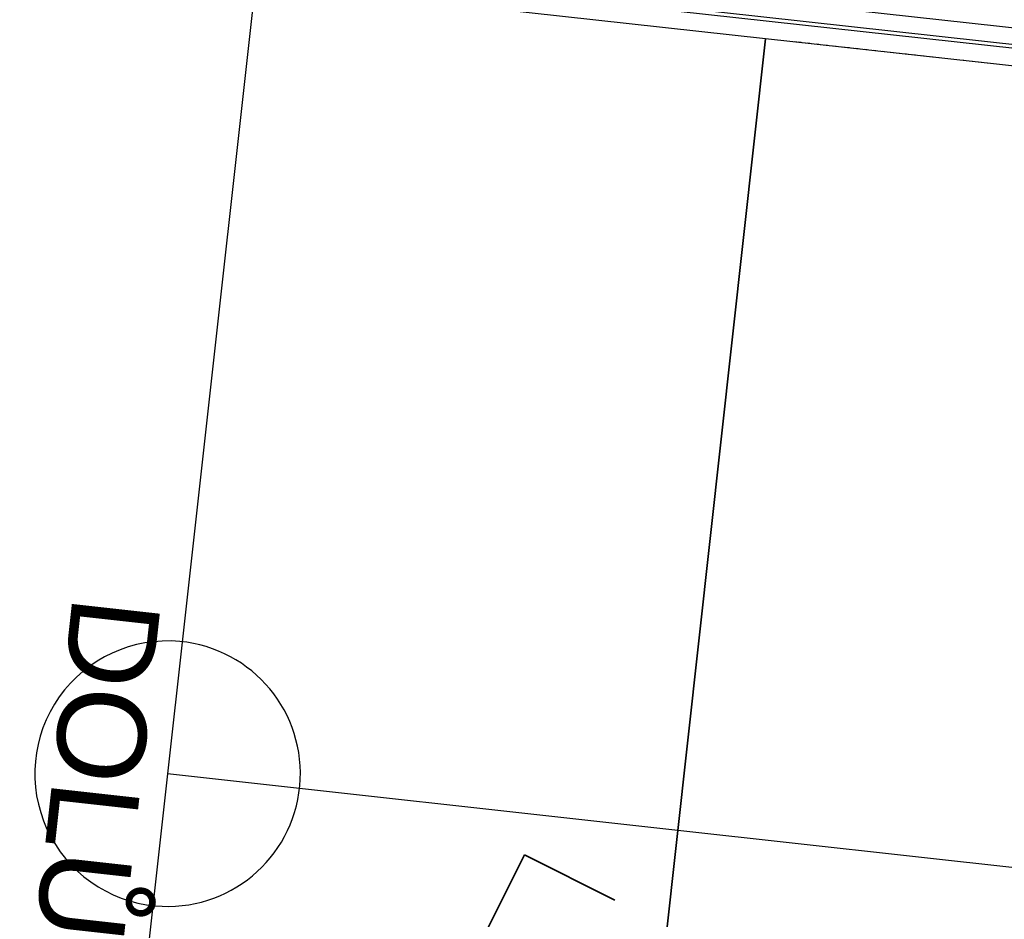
# Model space of a CAD drawing. Header units: millimetres. Extents: x -28761 to 4793, y -4271 to 20239.
# Tile 132 of 256: x -17088 to -16532, y 10221 to 10729. Entities that reach past the tile are written whole.
import ezdxf

# ---------------------------------------------------------------- set-up
doc = ezdxf.new("R2010")
doc.units = ezdxf.units.MM
doc.header["$MEASUREMENT"] = 0
doc.linetypes.add('Wipeout_Contour', pattern=[1000, 0, -1000])
doc.linetypes.add('Čárkovaná S', pattern=[2.5, 1.5, -1])
for name, color, linetype in [('5._POHLED ZÁPADNÍ_1_Interiér - schodiště', 7, 'Continuous'), ('5._POHLED ZÁPADNÍ_1_Nové_Interiér - schodiště', 7, 'Continuous'), ('5._POHLED ZÁPADNÍ_1_Nové_Konstrukce - nenosné', 7, 'Continuous'), ('5._POHLED ZÁPADNÍ_1_Nové_Výplně - Povrchové', 7, 'Continuous'), ('5._POHLED ZÁPADNÍ_1_TZB - elektroinstalace', 7, 'Continuous')]:
    doc.layers.add(name, color=color, linetype=linetype)
doc.styles.add('GENEROVANÝ_STYL_1', font='txt')

msp = doc.modelspace()

# ---------------------------------------------------------------- linework, layer by layer
at = {"layer": '5._POHLED ZÁPADNÍ_1_Nové_Interiér - schodiště', "color": 1, "linetype": 'Continuous', "lineweight": 25}
for p, q in [((-14359.88, 10474.44), (-16953.99, 10762.05)), ((-16955.31, 10750.13), (-14361.21, 10462.51))]:
    msp.add_line(p, q, dxfattribs=at)
at = {"layer": '5._POHLED ZÁPADNÍ_1_Nové_Interiér - schodiště', "color": 1, "linetype": 'Čárkovaná S', "lineweight": 25, "flags": 128}
msp.add_lwpolyline([(-16651.97, 10716.49), (-16751.15, 9821.98), (-16462.91, 9790.02), (-16363.73, 10684.54)], close=True, dxfattribs=at)

# ---------------------------------------------------------------- next in the draw order: wipeouts: each hides what was drawn before it
at = {"color": 254, "linetype": 'Wipeout_Contour', "lineweight": 0, "ltscale": 79021.639094}
msp.add_wipeout([(-16667.08, 10718.17), (-16955.31, 10750.13), (-17054.49, 9855.61), (-16766.25, 9823.65)], dxfattribs=at).dxf.layer = '5._POHLED ZÁPADNÍ_1_Nové_Výplně - Povrchové'

# ---------------------------------------------------------------- next in the draw order: linework, layer by layer
at = {"layer": '5._POHLED ZÁPADNÍ_1_Nové_Interiér - schodiště', "color": 1, "linetype": 'Continuous', "lineweight": 25}
for p, q in [((-16955.31, 10750.13), (-17054.49, 9855.61)), ((-16667.08, 10718.17), (-16955.31, 10750.13)), ((-16766.25, 9823.65), (-16667.08, 10718.17))]:
    msp.add_line(p, q, dxfattribs=at)
for start, end in [(84.682, 264.682), (264.682, 84.682)]:
    msp.add_arc((-17004.9, 10302.87), 75, start, end, dxfattribs=at)
at = {"layer": '5._POHLED ZÁPADNÍ_1_TZB - elektroinstalace', "color": 92, "linetype": 'Continuous', "lineweight": 35, "true_color": 0x00d700, "flags": 128}
msp.add_lwpolyline([(-16803.31, 10257.03), (-16905.59, 10052.49)], dxfattribs=at)

# ---------------------------------------------------------------- next in the draw order: texts
at = {"layer": '5._POHLED ZÁPADNÍ_1_Interiér - schodiště', "color": 1, "linetype": 'Continuous', "lineweight": 25, "insert": (-17033.87, 10401.75), "char_height": 50, "attachment_point": 4, "rotation": 263.6732, "style": 'GENEROVANÝ_STYL_1'}
msp.add_mtext('\\A1;{\\pql;\\fArial|b0|i0|c238|p38;DOLŮ}', dxfattribs=at)

# ---------------------------------------------------------------- next in the draw order: wipeouts: each hides what was drawn before it
at = {"color": 254, "linetype": 'Wipeout_Contour', "lineweight": 0, "ltscale": 77972.533812}
msp.add_wipeout([(-16378.84, 10686.21), (-16667.08, 10718.17), (-16766.25, 9823.65), (-16478.02, 9791.69)], dxfattribs=at).dxf.layer = '5._POHLED ZÁPADNÍ_1_Nové_Výplně - Povrchové'

# ---------------------------------------------------------------- next in the draw order: linework, layer by layer
at = {"layer": '5._POHLED ZÁPADNÍ_1_Nové_Interiér - schodiště', "color": 1, "linetype": 'Continuous', "lineweight": 25}
for p, q in [((-16667.08, 10718.17), (-16766.25, 9823.65)), ((-16378.84, 10686.21), (-16667.08, 10718.17)), ((-17004.9, 10302.87), (-16716.67, 10270.91)), ((-16716.67, 10270.91), (-14699.03, 10047.21))]:
    msp.add_line(p, q, dxfattribs=at)
at = {"layer": '5._POHLED ZÁPADNÍ_1_Nové_Konstrukce - nenosné', "color": 1, "linetype": 'Continuous', "lineweight": 25, "flags": 128}
for points in [[(-14674.06, 10509.27), (-14670.23, 10544.06), (-16940.44, 10793.65), (-16944.26, 10758.86)], [(-14672.8, 10520.7), (-14671.49, 10532.63), (-16941.7, 10782.21), (-16943.01, 10770.29)], [(-14672.8, 10520.7), (-14671.49, 10532.63), (-16941.7, 10782.21), (-16943.01, 10770.29)]]:
    msp.add_lwpolyline(points, close=True, dxfattribs=at)
at = {"layer": '5._POHLED ZÁPADNÍ_1_TZB - elektroinstalace', "color": 92, "linetype": 'Continuous', "lineweight": 35, "true_color": 0x00d700, "flags": 128}
msp.add_lwpolyline([(-16803.31, 10257.03), (-16752.18, 10231.46)], dxfattribs=at)

doc.saveas('drawing.dxf')
